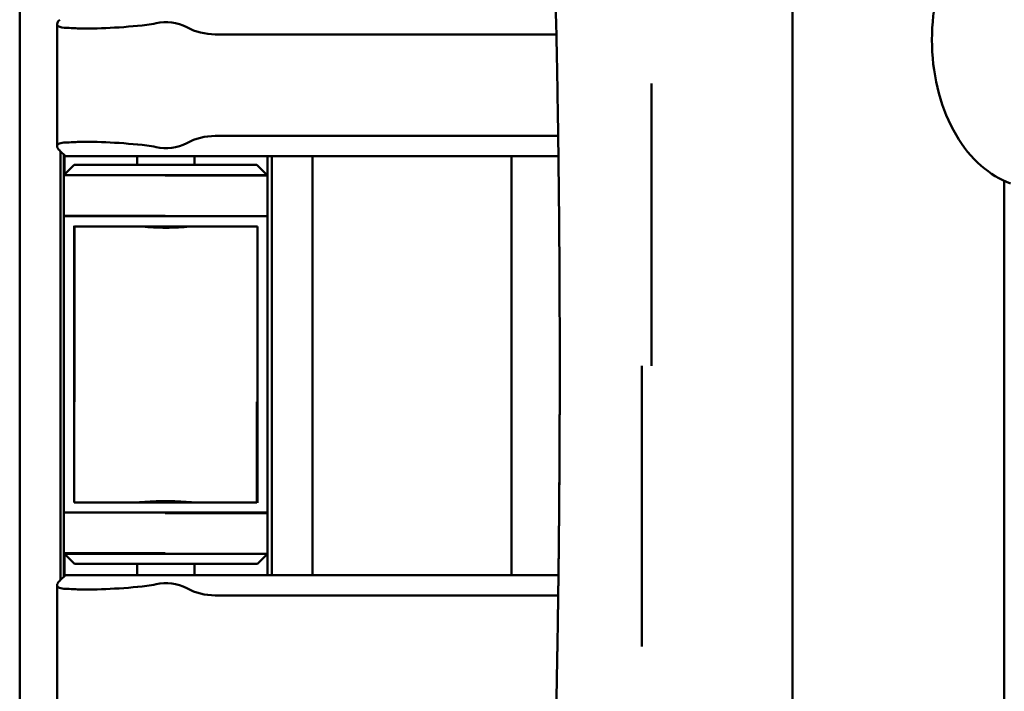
# Model space of a CAD drawing. Header units: millimetres. Extents: x 0 to 4878, y -120 to 1682.
# Tile 89 of 213: x 398 to 446, y 1304 to 1337. Entities that reach past the tile are written whole.
import ezdxf

# ---------------------------------------------------------------- set-up
doc = ezdxf.new("R2010")
doc.units = ezdxf.units.MM
doc.header["$LTSCALE"] = 2
doc.layers.add('Sichtbar (ISO)', color=7, linetype='Continuous', lineweight=50)

msp = doc.modelspace()

# ---------------------------------------------------------------- linework, layer by layer
at = {"layer": 'Sichtbar (ISO)'}
for p, q in [((397.8828, 1295.4886), (397.8828, 1345.4886)), ((399.7214, 1331.243), (399.7214, 1337.2348)), ((407.5014, 1336.7389), (424.2926, 1336.7389)), ((407.5014, 1331.7389), (424.3801, 1331.7389)), ((400.1328, 1330.7389), (399.8622, 1331.0095)), ((399.8828, 1330.9889), (399.8828, 1309.8889)), ((400.0578, 1329.8136), (400.0578, 1330.8139)), ((400.0828, 1330.7889), (400.0828, 1329.8386)), ((404.1328, 1330.7389), (400.1328, 1330.7389)), ((403.6578, 1330.3136), (403.6578, 1330.7389)), ((404.1328, 1330.7389), (424.3931, 1330.7389)), ((406.4828, 1330.7389), (406.4828, 1330.3136)), ((410.0828, 1329.7886), (410.0828, 1330.7389)), ((410.2828, 1310.1389), (410.2828, 1330.7389)), ((412.2828, 1330.7389), (412.2828, 1310.1389)), ((422.0828, 1310.1389), (422.0828, 1330.7389)), ((400.5578, 1330.3136), (400.0578, 1329.8136)), ((400.5578, 1330.3136), (409.5578, 1330.3136)), ((409.5828, 1330.2886), (409.5578, 1330.3136)), ((409.5828, 1330.2886), (410.0828, 1329.7886)), ((400.0578, 1329.8136), (410.0578, 1329.8136)), ((400.0578, 1329.8136), (400.0578, 1327.8136)), ((405.0338, 1329.7886), (410.0828, 1329.7886)), ((410.0828, 1329.7886), (410.0828, 1327.7886)), ((446.3328, 1287.1637), (446.3328, 1329.5306)), ((405.0338, 1327.8136), (400.0578, 1327.8136)), ((400.0578, 1327.8136), (400.0578, 1322.3136)), ((410.0828, 1327.7886), (400.0828, 1327.7886)), ((410.0828, 1322.2886), (410.0828, 1327.7886)), ((400.5578, 1327.3136), (400.5578, 1322.3136)), ((400.5828, 1327.2886), (400.5828, 1322.2886)), ((409.5828, 1327.2886), (400.5828, 1327.2886)), ((409.5828, 1322.2886), (409.5828, 1327.2886)), ((400.0578, 1322.3136), (400.0578, 1318.7136)), ((400.5578, 1322.3136), (400.5578, 1318.7136)), ((400.5828, 1318.6886), (400.5828, 1322.2886)), ((409.5828, 1322.2886), (409.5828, 1318.6886)), ((410.0828, 1322.2886), (410.0828, 1318.6886)), ((400.0578, 1318.7136), (400.0578, 1313.2136)), ((400.5578, 1318.7136), (400.5578, 1313.7136)), ((400.5828, 1318.6886), (400.5828, 1318.6646)), ((409.5578, 1313.7136), (409.5578, 1318.6646)), ((409.5828, 1313.6886), (409.5828, 1318.6886)), ((410.0828, 1313.1886), (410.0828, 1318.6886)), ((400.5578, 1313.7136), (409.5578, 1313.7136)), ((400.0578, 1313.2136), (400.0578, 1311.2136)), ((400.0578, 1313.2136), (410.0578, 1313.2136)), ((405.0338, 1313.1886), (410.0828, 1313.1886)), ((410.0828, 1313.1886), (410.0828, 1311.1886)), ((400.0578, 1311.2136), (400.0828, 1311.1886)), ((400.0578, 1310.0639), (400.0578, 1311.2136)), ((405.0338, 1311.2136), (400.0578, 1311.2136)), ((410.0828, 1311.1886), (400.0828, 1311.1886)), ((400.5828, 1310.6886), (400.0828, 1311.1886)), ((400.0828, 1311.1886), (400.0828, 1310.0889)), ((410.0828, 1311.1886), (409.5828, 1310.6886)), ((410.0828, 1310.1389), (410.0828, 1311.1886)), ((409.5828, 1310.6886), (400.5828, 1310.6886)), ((403.6578, 1310.1389), (403.6578, 1310.6886)), ((406.4828, 1310.6886), (406.4828, 1310.1389)), ((399.8622, 1309.8683), (400.1328, 1310.1389)), ((400.1328, 1310.1389), (404.1328, 1310.1389)), ((424.3942, 1310.1389), (404.1328, 1310.1389)), ((399.7214, 1303.643), (399.7214, 1309.6348)), ((424.3813, 1309.1389), (407.5014, 1309.1389))]:
    msp.add_line(p, q, dxfattribs=at)
for centre, radius, start, end in [((403.6897, 1341.1797), 4, 276.35945, 283.03799), ((405.0828, 1335.1639), 2.175, 62.13582, 103.03799), ((407.5014, 1339.7389), 3, 242.13582, 270), ((407.5014, 1328.7389), 3, 90, 117.86418), ((403.6897, 1327.2981), 4, 76.96201, 83.64055), ((405.0828, 1333.3139), 2.175, 256.96201, 297.86418), ((403.6897, 1313.5797), 4, 276.35945, 283.03799), ((405.0828, 1307.5639), 2.175, 62.13582, 103.03799), ((407.5014, 1312.1389), 3, 242.13582, 270)]:
    msp.add_arc(centre, radius, start, end, dxfattribs=at)
for centre, major_axis, ratio, start_param, end_param in [((404.8351, 1335.8131), (5.5, -1.1118), 0.1036332, 2.4976973, 2.6124425), ((404.835, 1332.6644), (5.4999, 1.1115), 0.1036023, 3.6707465, 3.785494), ((399.8139, 1331.0761), (-0.0939, 0.1046), 0.0749407, 2.0861352, 2.1921358), ((399.8154, 1309.8042), (-0.0912, -0.1012), 0.0733365, 4.0945729, 4.2035678), ((404.8351, 1308.2131), (5.5, -1.1118), 0.1036332, 2.4976973, 2.6124425)]:
    msp.add_ellipse(centre, major_axis=major_axis, ratio=ratio, start_param=start_param, end_param=end_param, dxfattribs=at)
for points, knots in [([(432.6532, 1354.9849), (432.678, 1354.895), (432.7027, 1354.8056), (432.7273, 1354.7168), (432.7785, 1354.5316), (432.829, 1354.3487), (432.8788, 1354.168), (432.9299, 1353.9828), (432.9803, 1353.7998), (433.03, 1353.6191), (433.0427, 1353.5731), (433.0553, 1353.5272), (433.0679, 1353.4815), (433.106, 1353.3431), (433.1437, 1353.2061), (433.181, 1353.0702), (433.2319, 1352.8849), (433.282, 1352.702), (433.3315, 1352.5213), (433.3823, 1352.3359), (433.4324, 1352.1529), (433.4817, 1351.9723), (433.5116, 1351.863), (433.5412, 1351.7545), (433.5705, 1351.6469), (433.591, 1351.5719), (433.6113, 1351.4973), (433.6315, 1351.4232), (433.682, 1351.2375), (433.7318, 1351.0545), (433.7808, 1350.8739), (433.8312, 1350.6881), (433.8808, 1350.5049), (433.9295, 1350.3244), (433.9623, 1350.203), (433.9947, 1350.0829), (434.0268, 1349.9639), (434.0438, 1349.9007), (434.0607, 1349.8378), (434.0776, 1349.7752), (434.1276, 1349.5891), (434.1767, 1349.4057), (434.225, 1349.2251), (434.2748, 1349.0389), (434.3236, 1348.8556), (434.3715, 1348.6751), (434.3944, 1348.589), (434.417, 1348.5036), (434.4395, 1348.4187), (434.4656, 1348.3199), (434.4915, 1348.2219), (434.517, 1348.1248), (434.5661, 1347.9383), (434.6142, 1347.7548), (434.6613, 1347.5742), (434.7099, 1347.3874), (434.7575, 1347.2038), (434.8039, 1347.0231), (434.8061, 1347.0146), (434.8083, 1347.0062), (434.8105, 1346.9977), (434.8563, 1346.8192), (434.9011, 1346.6436), (434.9446, 1346.4716), (434.9922, 1346.2829), (435.0383, 1346.0984), (435.0825, 1345.9194), (435.1005, 1345.8463), (435.1182, 1345.7742), (435.1355, 1345.7029), (435.1634, 1345.5886), (435.1903, 1345.4768), (435.2166, 1345.3663), (435.2616, 1345.1771), (435.3046, 1344.992), (435.345, 1344.812), (435.3647, 1344.7245), (435.3837, 1344.6382), (435.4026, 1344.5506), (435.4241, 1344.4513), (435.4446, 1344.3539), (435.4649, 1344.2557), (435.5208, 1343.9852), (435.5741, 1343.712), (435.6216, 1343.4542), (435.638, 1343.3652), (435.6539, 1343.277), (435.6692, 1343.1901), (435.7143, 1342.934), (435.7541, 1342.6894), (435.7864, 1342.4455), (435.8009, 1342.3357), (435.8138, 1342.2266), (435.8249, 1342.1169), (435.8468, 1341.9004), (435.8617, 1341.6818), (435.8722, 1341.4565), (435.8786, 1341.3188), (435.8834, 1341.1781), (435.887, 1341.0348), (435.8923, 1340.825), (435.895, 1340.6094), (435.8967, 1340.3872), (435.8977, 1340.2445), (435.8983, 1340.0992), (435.8989, 1339.9512), (435.8998, 1339.7112), (435.9007, 1339.4641), (435.9015, 1339.2099), (435.9018, 1339.0969), (435.9021, 1338.9826), (435.9024, 1338.8668), (435.903, 1338.5612), (435.9033, 1338.246), (435.9036, 1337.9211), (435.9036, 1337.8753), (435.9036, 1337.8293), (435.9037, 1337.783), (435.9039, 1337.4329), (435.9041, 1337.0718), (435.9042, 1336.699), (435.9042, 1336.6401), (435.9042, 1336.581), (435.9042, 1336.5215), (435.9043, 1336.2266), (435.9043, 1335.9244), (435.9043, 1335.615), (435.9043, 1335.415), (435.9043, 1335.2119), (435.9042, 1335.0059), (435.9042, 1334.8494), (435.9042, 1334.6911), (435.9042, 1334.531), (435.9041, 1334.1794), (435.9041, 1333.8186), (435.904, 1333.447), (435.904, 1333.4203), (435.904, 1333.3936), (435.904, 1333.3669), (435.9039, 1333.0396), (435.9038, 1332.7039), (435.9037, 1332.3631), (435.9037, 1332.1104), (435.9036, 1331.8548), (435.9036, 1331.5979), (435.9036, 1331.4918), (435.9035, 1331.3854), (435.9035, 1331.279), (435.9034, 1330.9164), (435.9034, 1330.5528), (435.9033, 1330.195), (435.9033, 1330.0603), (435.9033, 1329.9265), (435.9033, 1329.7938), (435.9032, 1329.5624), (435.9032, 1329.3346), (435.9032, 1329.111), (435.9031, 1328.7657), (435.9031, 1328.4305), (435.9031, 1328.1078), (435.9031, 1328.0808), (435.9031, 1328.0539), (435.9031, 1328.027), (435.9031, 1327.6486), (435.903, 1327.2875), (435.9031, 1326.9431), (435.9031, 1326.8312), (435.9031, 1326.7211), (435.9031, 1326.6127), (435.9031, 1326.3521), (435.9031, 1326.1014), (435.9031, 1325.8591), (435.9031, 1325.6682), (435.9032, 1325.4825), (435.9032, 1325.3011), (435.9032, 1325.1216), (435.9032, 1324.9464), (435.9033, 1324.775), (435.9033, 1324.5533), (435.9033, 1324.3381), (435.9034, 1324.1286), (435.9034, 1323.9799), (435.9035, 1323.8341), (435.9035, 1323.691), (435.9036, 1323.4767), (435.9036, 1323.2686), (435.9037, 1323.0666), (435.9038, 1322.9099), (435.9038, 1322.7568), (435.9039, 1322.6071), (435.904, 1322.4351), (435.904, 1322.2676), (435.9041, 1322.1044), (435.9042, 1321.9044), (435.9043, 1321.7109), (435.9044, 1321.5233), (435.9045, 1321.4245), (435.9046, 1321.3274), (435.9046, 1321.2318), (435.9048, 1320.9547), (435.905, 1320.6904), (435.9056, 1320.4396)], [0.04594186, 0.04594186, 0.04594186, 0.04594186, 0.05082261, 0.05082261, 0.05082261, 0.0609958, 0.0609958, 0.0609958, 0.07142028, 0.07142028, 0.07142028, 0.07407407, 0.07407407, 0.07407407, 0.08210496, 0.08210496, 0.08210496, 0.09306166, 0.09306166, 0.09306166, 0.10430615, 0.10430615, 0.10430615, 0.11111111, 0.11111111, 0.11111111, 0.11585582, 0.11585582, 0.11585582, 0.12772903, 0.12772903, 0.12772903, 0.13994056, 0.13994056, 0.13994056, 0.14814815, 0.14814815, 0.14814815, 0.15250609, 0.15250609, 0.15250609, 0.16545912, 0.16545912, 0.16545912, 0.17881848, 0.17881848, 0.17881848, 0.18518519, 0.18518519, 0.18518519, 0.19259745, 0.19259745, 0.19259745, 0.20682491, 0.20682491, 0.20682491, 0.2215313, 0.2215313, 0.2215313, 0.22222222, 0.22222222, 0.22222222, 0.23677423, 0.23677423, 0.23677423, 0.25273958, 0.25273958, 0.25273958, 0.25925926, 0.25925926, 0.25925926, 0.26970656, 0.26970656, 0.26970656, 0.28759973, 0.28759973, 0.28759973, 0.2962963, 0.2962963, 0.2962963, 0.30615468, 0.30615468, 0.30615468, 0.33333333, 0.33333333, 0.33333333, 0.34271396, 0.34271396, 0.34271396, 0.37037037, 0.37037037, 0.37037037, 0.38282153, 0.38282153, 0.38282153, 0.40740741, 0.40740741, 0.40740741, 0.42244051, 0.42244051, 0.42244051, 0.44444444, 0.44444444, 0.44444444, 0.45857306, 0.45857306, 0.45857306, 0.48148148, 0.48148148, 0.48148148, 0.49165792, 0.49165792, 0.49165792, 0.51851852, 0.51851852, 0.51851852, 0.52230946, 0.52230946, 0.52230946, 0.55102123, 0.55102123, 0.55102123, 0.55555556, 0.55555556, 0.55555556, 0.57804947, 0.57804947, 0.57804947, 0.59259259, 0.59259259, 0.59259259, 0.6036372, 0.6036372, 0.6036372, 0.62789, 0.62789, 0.62789, 0.62962963, 0.62962963, 0.62962963, 0.65089797, 0.65089797, 0.65089797, 0.66666667, 0.66666667, 0.66666667, 0.67317572, 0.67317572, 0.67317572, 0.69535583, 0.69535583, 0.69535583, 0.7037037, 0.7037037, 0.7037037, 0.71825946, 0.71825946, 0.71825946, 0.74074074, 0.74074074, 0.74074074, 0.74262166, 0.74262166, 0.74262166, 0.76915902, 0.76915902, 0.76915902, 0.77777778, 0.77777778, 0.77777778, 0.79849799, 0.79849799, 0.79849799, 0.81481481, 0.81481481, 0.81481481, 0.83096292, 0.83096292, 0.83096292, 0.85185185, 0.85185185, 0.85185185, 0.86667673, 0.86667673, 0.86667673, 0.88888889, 0.88888889, 0.88888889, 0.90611676, 0.90611676, 0.90611676, 0.92592593, 0.92592593, 0.92592593, 0.9501949, 0.9501949, 0.9501949, 0.96296296, 0.96296296, 0.96296296, 0.99996038, 0.99996038, 0.99996038, 0.99996038]), ([(446.6414, 1329.4049), (446.1182, 1329.5939), (445.6302, 1329.8913), (444.7173, 1330.6879), (444.3024, 1331.2041), (443.5954, 1332.407), (443.3114, 1333.1023), (442.9124, 1334.5854), (442.7991, 1335.374), (442.7524, 1336.9626), (442.8187, 1337.7624), (443.1263, 1339.2998), (443.3677, 1340.0371), (444.0125, 1341.3768), (444.4158, 1341.9797), (445.3518, 1342.9665), (445.8813, 1343.3574), (446.599, 1343.6782), (446.7395, 1343.7323), (446.8821, 1343.7785)], [4.9530721, 4.9530721, 4.9530721, 4.9530721, 5.2405795, 5.2405795, 5.5574779, 5.5574779, 5.8926684, 5.8926684, 6.2306788, 6.2306788, 6.568021, 6.568021, 6.9057422, 6.9057422, 7.2431879, 7.2431879, 7.5693819, 7.5693819, 7.6468712, 7.6468712, 7.6468712, 7.6468712]), ([(400.1455, 1337.0606), (400.1205, 1337.0612), (400.0966, 1337.0622), (399.8931, 1337.075), (399.7711, 1337.115), (399.6972, 1337.2518), (399.7453, 1337.3489), (399.8534, 1337.4594)], [-0.24525165, -0.24525165, -0.24525165, -0.24525165, -0.23081795, -0.23081795, -0.11540898, -0.11540898, 0, 0, 0, 0]), ([(404.1328, 1337.2043), (403.5477, 1337.1391), (402.9141, 1337.087), (401.7483, 1337.027), (401.216, 1337.0189), (400.7003, 1337.0341), (400.6001, 1337.0386), (400.5056, 1337.0444)], [-1.81032757, -1.81032757, -1.81032757, -1.81032757, -1.63263612, -1.63263612, -1.45494467, -1.45494467, -1.40931931, -1.40931931, -1.40931931, -1.40931931]), ([(424.3259, 1335.0957), (424.3388, 1334.4105), (424.3512, 1333.6862), (424.3638, 1332.8653), (424.3681, 1332.584), (424.3724, 1332.2914), (424.3765, 1331.9942)], [0, 0, 0, 0, 0.16666667, 0.16666667, 0.16666667, 0.22375823, 0.22375823, 0.22375823, 0.22375823]), ([(428.9711, 1334.3269), (428.9709, 1334.1526), (428.9708, 1333.9687), (428.9708, 1333.7802), (428.9708, 1333.5917), (428.9708, 1333.3986), (428.9709, 1333.2064), (428.971, 1332.8221), (428.9711, 1332.4415), (428.9714, 1332.0217), (428.9716, 1331.602), (428.9719, 1331.1431), (428.9719, 1330.8067), (428.972, 1330.4703), (428.9719, 1330.2563), (428.9718, 1330.0532), (428.9717, 1329.85), (428.9716, 1329.6575), (428.9717, 1329.4712), (428.9717, 1329.2849), (428.9717, 1329.1048), (428.9717, 1328.9164), (428.9717, 1328.7279), (428.9717, 1328.5312), (428.9716, 1328.2985), (428.9715, 1328.0659), (428.9714, 1327.7974), (428.9713, 1327.5352), (428.9712, 1327.2729), (428.9711, 1327.0169), (428.971, 1326.7682), (428.9708, 1326.5195), (428.9707, 1326.2781), (428.9706, 1326.0338), (428.9705, 1325.7895), (428.9704, 1325.5421), (428.9703, 1325.2845), (428.9702, 1325.0269), (428.9701, 1324.7589), (428.97, 1324.4732), (428.9699, 1324.1876), (428.9698, 1323.8842), (428.9697, 1323.5659), (428.9696, 1323.2476), (428.9695, 1322.9142), (428.9695, 1322.5686), (428.9694, 1321.877), (428.9693, 1321.1361), (428.9693, 1320.438)], [0, 0, 0, 0, 0.0312481, 0.0312481, 0.0312481, 0.0624965, 0.0624965, 0.0624965, 0.1249933, 0.1249933, 0.1249933, 0.1874902, 0.1874902, 0.1874902, 0.249987, 0.249987, 0.249987, 0.3124838, 0.3124838, 0.3124838, 0.3749806, 0.3749806, 0.3749806, 0.4374774, 0.4374774, 0.4374774, 0.4999742, 0.4999742, 0.4999742, 0.5624711, 0.5624711, 0.5624711, 0.6249679, 0.6249679, 0.6249679, 0.6874647, 0.6874647, 0.6874647, 0.7499615, 0.7499615, 0.7499615, 0.812458, 0.812458, 0.812458, 0.8749549, 0.8749549, 0.8749549, 1, 1, 1, 1]), ([(399.8534, 1331.0184), (399.7741, 1331.0995), (399.7248, 1331.1756), (399.7183, 1331.2997), (399.765, 1331.3466), (399.9162, 1331.3992), (400.0164, 1331.414), (400.1455, 1331.4173)], [0.79425254, 0.79425254, 0.79425254, 0.79425254, 0.87851034, 0.87851034, 0.96600886, 0.96600886, 1.03670502, 1.03670502, 1.03670502, 1.03670502]), ([(400.5056, 1331.4334), (400.6001, 1331.4392), (400.7003, 1331.4437), (401.216, 1331.4589), (401.7483, 1331.4509), (402.9141, 1331.3908), (403.5477, 1331.3387), (404.1328, 1331.2735)], [-1.02320878, -1.02320878, -1.02320878, -1.02320878, -0.97758286, -0.97758286, -0.79989141, -0.79989141, -0.62219996, -0.62219996, -0.62219996, -0.62219996]), ([(424.4117, 1329.1027), (424.416, 1328.6914), (424.4198, 1328.2934), (424.4232, 1327.9027), (424.4292, 1327.2363), (424.4342, 1326.591), (424.4387, 1325.9082)], [0.41327371, 0.41327371, 0.41327371, 0.41327371, 0.5, 0.5, 0.5, 0.64791665, 0.64791665, 0.64791665, 0.64791665]), ([(403.6971, 1327.2886), (403.7683, 1327.2885), (403.8542, 1327.284), (404.0908, 1327.2684), (404.2709, 1327.2537), (404.6659, 1327.2313), (404.8809, 1327.2242), (405.0828, 1327.2242), (405.2846, 1327.2242), (405.4996, 1327.2313), (405.8947, 1327.2537), (406.0748, 1327.2684), (406.3113, 1327.284), (406.3973, 1327.2885), (406.4684, 1327.2886)], [-0.16128182, -0.16128182, -0.16128182, -0.16128182, -0.12110926, -0.12110926, -0.06055463, -0.06055463, 0, 0, 0, 0.06055463, 0.06055463, 0.12110926, 0.12110926, 0.16128182, 0.16128182, 0.16128182, 0.16128182]), ([(405.9911, 1327.2886), (405.8931, 1327.2815), (405.7855, 1327.274), (405.4825, 1327.2567), (405.2767, 1327.2498), (405.0819, 1327.2492)], [0.394269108, 0.394269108, 0.394269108, 0.394269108, 0.429020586, 0.429020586, 0.487164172, 0.487164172, 0.487164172, 0.487164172]), ([(424.4522, 1323.1969), (424.4522, 1323.1833), (424.4523, 1323.1696), (424.4523, 1323.1559), (424.4531, 1322.9071), (424.4539, 1322.6556), (424.4545, 1322.4013)], [0.830718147, 0.830718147, 0.830718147, 0.830718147, 0.833333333, 0.833333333, 0.833333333, 0.880916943, 0.880916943, 0.880916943, 0.880916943]), ([(424.457, 1320.4389), (424.457, 1320.155), (424.4567, 1319.5791), (424.4554, 1318.7135), (424.4532, 1317.8739), (424.4504, 1317.0984), (424.4474, 1316.4095), (424.4442, 1315.7963), (424.441, 1315.2472), (424.4378, 1314.7527), (424.4347, 1314.3049), (424.4317, 1313.8981), (424.4287, 1313.5275), (424.4259, 1313.1897), (424.4232, 1312.8814), (424.4206, 1312.5992), (424.4182, 1312.3407), (424.4159, 1312.1035), (424.4137, 1311.8859), (424.4117, 1311.6874), (424.4098, 1311.5054), (424.408, 1311.3325), (424.4061, 1311.1613), (424.4042, 1310.9884), (424.4022, 1310.8159), (424.4003, 1310.6467), (424.3984, 1310.4831), (424.3965, 1310.3258), (424.3946, 1310.173), (424.3928, 1310.0213), (424.3909, 1309.8699), (424.389, 1309.7195), (424.387, 1309.5685), (424.3849, 1309.4112), (424.3827, 1309.242), (424.3802, 1309.0586), (424.3775, 1308.8609), (424.3744, 1308.6459), (424.371, 1308.4081), (424.3673, 1308.1551), (424.3646, 1307.9805), (424.3633, 1307.8943)], [0, 0, 0, 0, 0.0678985, 0.1377768, 0.2070453, 0.2687339, 0.3232768, 0.3718397, 0.4154162, 0.4546176, 0.4901332, 0.5225127, 0.5519471, 0.5787843, 0.603296, 0.6257156, 0.6462744, 0.6651364, 0.6824612, 0.6983248, 0.7126207, 0.7259834, 0.7396794, 0.7535584, 0.7673389, 0.7809287, 0.7940524, 0.806468, 0.8185671, 0.8306287, 0.842761, 0.8548117, 0.8666071, 0.8788906, 0.8924028, 0.9070582, 0.9226969, 0.9396364, 0.9583833, 0.9794353, 1, 1, 1, 1]), ([(428.4997, 1320.4389), (428.4997, 1319.8628), (428.4994, 1319.2866), (428.499, 1318.7104), (428.4987, 1318.4224), (428.4985, 1318.1343), (428.4982, 1317.8462), (428.4979, 1317.5582), (428.4976, 1317.2702), (428.4973, 1316.9822), (428.4969, 1316.6942), (428.4966, 1316.4062), (428.4962, 1316.1183), (428.4959, 1315.8304), (428.4956, 1315.5425), (428.4953, 1315.2547), (428.4949, 1314.9669), (428.4947, 1314.6791), (428.4944, 1314.3914), (428.4942, 1314.1037), (428.4939, 1313.8161), (428.4938, 1313.5286), (428.4936, 1313.2411), (428.4935, 1312.9536), (428.4934, 1312.6662), (428.4933, 1312.3788), (428.4933, 1312.0913), (428.4932, 1311.8039), (428.4932, 1311.5165), (428.4931, 1311.229), (428.4931, 1310.9414), (428.4932, 1310.6538), (428.4932, 1310.3662), (428.4933, 1310.0784), (428.4934, 1309.7906), (428.4936, 1309.5026), (428.4938, 1309.2145), (428.494, 1308.9265), (428.4942, 1308.6383), (428.4948, 1308.3502), (428.4953, 1308.062), (428.4963, 1307.7739), (428.4976, 1307.4858), (428.499, 1307.1977), (428.5008, 1306.9096), (428.5032, 1306.6217)], [0, 0, 0, 0, 0.1250015, 0.1250015, 0.1250015, 0.1875014, 0.1875014, 0.1875014, 0.2500013, 0.2500013, 0.2500013, 0.3125012, 0.3125012, 0.3125012, 0.3750012, 0.3750012, 0.3750012, 0.4375011, 0.4375011, 0.4375011, 0.500001, 0.500001, 0.500001, 0.562501, 0.562501, 0.562501, 0.6250009, 0.6250009, 0.6250009, 0.6875008, 0.6875008, 0.6875008, 0.7500008, 0.7500008, 0.7500008, 0.8125007, 0.8125007, 0.8125007, 0.8750006, 0.8750006, 0.8750006, 0.9375006, 0.9375006, 0.9375006, 1, 1, 1, 1]), ([(435.9056, 1320.4396), (435.9069, 1320.4293), (435.9064, 1320.4192), (435.9062, 1320.409), (435.906, 1320.3988), (435.9056, 1320.3883), (435.9053, 1320.3777), (435.9047, 1320.3563), (435.9048, 1320.3339), (435.9051, 1320.3107), (435.9053, 1320.2875), (435.9053, 1320.2633), (435.9053, 1320.2382), (435.9052, 1320.2131), (435.905, 1320.1871), (435.9049, 1320.16), (435.9048, 1320.133), (435.9048, 1320.1049), (435.9048, 1320.0757), (435.9047, 1320.0465), (435.9048, 1320.0163), (435.9048, 1319.9848), (435.9048, 1319.9568), (435.9048, 1319.9279), (435.9049, 1319.8979), (435.9049, 1319.8942), (435.9049, 1319.8905), (435.9049, 1319.8867), (435.9049, 1319.8528), (435.9049, 1319.8176), (435.9049, 1319.7811), (435.9049, 1319.7445), (435.9048, 1319.7066), (435.9048, 1319.6672), (435.9048, 1319.6537), (435.9048, 1319.64), (435.9048, 1319.6262), (435.9048, 1319.5996), (435.9048, 1319.5724), (435.9048, 1319.5445), (435.9048, 1319.502), (435.9048, 1319.458), (435.9047, 1319.4123), (435.9047, 1319.3933), (435.9047, 1319.3741), (435.9047, 1319.3545), (435.9047, 1319.3269), (435.9047, 1319.2986), (435.9047, 1319.2697), (435.9047, 1319.2204), (435.9047, 1319.1693), (435.9047, 1319.1161), (435.9047, 1319.063), (435.9046, 1319.0078), (435.9046, 1318.9505), (435.9046, 1318.9059), (435.9046, 1318.86), (435.9046, 1318.8127), (435.9045, 1318.7992), (435.9045, 1318.7856), (435.9045, 1318.7719), (435.9045, 1318.7101), (435.9045, 1318.646), (435.9045, 1318.5795), (435.9044, 1318.5129), (435.9044, 1318.4439), (435.9044, 1318.3722), (435.9043, 1318.339), (435.9043, 1318.3051), (435.9043, 1318.2706), (435.9043, 1318.2309), (435.9043, 1318.1903), (435.9043, 1318.1489), (435.9042, 1318.0717), (435.9042, 1317.9915), (435.9042, 1317.9083), (435.9042, 1317.8499), (435.9042, 1317.7901), (435.9041, 1317.7287), (435.9041, 1317.7024), (435.9041, 1317.6759), (435.9041, 1317.649), (435.9041, 1317.5594), (435.9041, 1317.4663), (435.904, 1317.3697), (435.904, 1317.3101), (435.904, 1317.2491), (435.904, 1317.1867), (435.904, 1317.1479), (435.904, 1317.1086), (435.904, 1317.0686), (435.9039, 1316.9645), (435.9039, 1316.8564), (435.9039, 1316.7442), (435.9039, 1316.632), (435.9038, 1316.5156), (435.9038, 1316.3947), (435.9038, 1316.3002), (435.9038, 1316.2029), (435.9037, 1316.1027), (435.9037, 1316.0748), (435.9037, 1316.0467), (435.9037, 1316.0183), (435.9037, 1315.8881), (435.9037, 1315.7531), (435.9037, 1315.6129), (435.9036, 1315.4727), (435.9036, 1315.3273), (435.9036, 1315.1762), (435.9036, 1315.1244), (435.9036, 1315.0719), (435.9036, 1315.0187), (435.9036, 1314.9169), (435.9035, 1314.8126), (435.9035, 1314.7056), (435.9035, 1314.5428), (435.9035, 1314.3738), (435.9035, 1314.1984), (435.9035, 1314.1121), (435.9035, 1314.0242), (435.9035, 1313.9347), (435.9035, 1313.8422), (435.9035, 1313.748), (435.9035, 1313.652), (435.9034, 1313.463), (435.9034, 1313.267), (435.9034, 1313.0633), (435.9034, 1312.9934), (435.9034, 1312.9225), (435.9034, 1312.8507), (435.9034, 1312.7135), (435.9034, 1312.573), (435.9035, 1312.4289), (435.9035, 1312.2161), (435.9035, 1311.9956), (435.9035, 1311.7667), (435.9035, 1311.7594), (435.9035, 1311.7522), (435.9035, 1311.745), (435.9035, 1311.5083), (435.9035, 1311.2627), (435.9036, 1311.0076), (435.9036, 1310.901), (435.9036, 1310.7927), (435.9036, 1310.6827), (435.9036, 1310.5294), (435.9036, 1310.3726), (435.9037, 1310.2124), (435.9037, 1310.0134), (435.9037, 1309.8089), (435.9037, 1309.5987), (435.9038, 1309.5183), (435.9038, 1309.437), (435.9038, 1309.3549), (435.9038, 1309.0844), (435.9039, 1308.8045), (435.9039, 1308.5146), (435.9039, 1308.4867), (435.9039, 1308.4586), (435.9039, 1308.4304), (435.904, 1308.1104), (435.9041, 1307.7781), (435.9041, 1307.4328), (435.9042, 1307.0875), (435.9042, 1306.7292), (435.9042, 1306.357), (435.9042, 1306.3536), (435.9042, 1306.3502), (435.9042, 1306.3468), (435.9043, 1305.9988), (435.9043, 1305.6388), (435.9043, 1305.2628), (435.9043, 1305.2401), (435.9043, 1305.2173), (435.9043, 1305.1944), (435.9043, 1304.8676), (435.9042, 1304.5286), (435.9041, 1304.1789), (435.9041, 1304.0959), (435.9041, 1304.0123), (435.904, 1303.9281), (435.9039, 1303.6557), (435.9037, 1303.377), (435.9036, 1303.0949), (435.9035, 1302.9222), (435.9033, 1302.7483), (435.9032, 1302.5735), (435.903, 1302.3862), (435.9027, 1302.198), (435.9023, 1302.0111), (435.9017, 1301.7389), (435.9008, 1301.4692), (435.8998, 1301.2089), (435.8995, 1301.1136), (435.8991, 1301.0196), (435.8988, 1300.9267), (435.8975, 1300.5914), (435.8961, 1300.2712), (435.8897, 1299.962), (435.8888, 1299.9221), (435.8879, 1299.8825), (435.8869, 1299.8431), (435.8781, 1299.4911), (435.8623, 1299.1527), (435.8306, 1298.8196), (435.8287, 1298.8), (435.8268, 1298.7805), (435.8248, 1298.761), (435.7894, 1298.4105), (435.7354, 1298.064), (435.6685, 1297.6842), (435.6095, 1297.3498), (435.5402, 1296.9871), (435.4648, 1296.6223), (435.4498, 1296.5497), (435.4346, 1296.4773), (435.4189, 1296.404), (435.3947, 1296.2905), (435.3704, 1296.1795), (435.3449, 1296.0661), (435.3046, 1295.8867), (435.2614, 1295.7011), (435.2164, 1295.5116), (435.1792, 1295.3552), (435.1407, 1295.1962), (435.1005, 1295.0327), (435.0945, 1295.0081), (435.0884, 1294.9833), (435.0822, 1294.9585), (435.0381, 1294.7796), (434.992, 1294.595), (434.9443, 1294.4062), (434.8988, 1294.2259), (434.8518, 1294.0417), (434.8037, 1293.8546), (434.7709, 1293.7272), (434.7377, 1293.5984), (434.704, 1293.4686), (434.6897, 1293.4137), (434.6754, 1293.3587), (434.661, 1293.3035), (434.6138, 1293.1221), (434.5657, 1292.9386), (434.5168, 1292.7527), (434.4691, 1292.5717), (434.4206, 1292.3883), (434.3713, 1292.2023), (434.3326, 1292.0568), (434.2935, 1291.9097), (434.2537, 1291.7608), (434.2441, 1291.7247), (434.2344, 1291.6885), (434.2247, 1291.6522), (434.1764, 1291.4714), (434.1272, 1291.2878), (434.0773, 1291.102), (434.0287, 1290.9212), (433.9793, 1290.7382), (433.9292, 1290.5527), (433.8804, 1290.3718), (433.8307, 1290.1885), (433.7805, 1290.003), (433.7707, 1289.967), (433.7609, 1289.9308), (433.751, 1289.8946), (433.7115, 1289.7489), (433.6715, 1289.602), (433.6312, 1289.4537), (433.5819, 1289.2727), (433.532, 1289.0896), (433.4814, 1288.9044), (433.4319, 1288.7235), (433.3819, 1288.5404), (433.3312, 1288.3553), (433.2866, 1288.1927), (433.2416, 1288.0285), (433.1961, 1287.8626), (433.1909, 1287.8439), (433.1858, 1287.8251), (433.1806, 1287.8063), (433.1414, 1287.6634), (433.1017, 1287.5193), (433.0617, 1287.3738)], [0, 0, 0, 0, 0.00925926, 0.00925926, 0.00925926, 0.01851852, 0.01851852, 0.01851852, 0.03703704, 0.03703704, 0.03703704, 0.05555556, 0.05555556, 0.05555556, 0.07407407, 0.07407407, 0.07407407, 0.09259259, 0.09259259, 0.09259259, 0.11111111, 0.11111111, 0.11111111, 0.12758539, 0.12758539, 0.12758539, 0.12962963, 0.12962963, 0.12962963, 0.14814815, 0.14814815, 0.14814815, 0.16666667, 0.16666667, 0.16666667, 0.17300077, 0.17300077, 0.17300077, 0.18518519, 0.18518519, 0.18518519, 0.2037037, 0.2037037, 0.2037037, 0.21137064, 0.21137064, 0.21137064, 0.22222222, 0.22222222, 0.22222222, 0.24074074, 0.24074074, 0.24074074, 0.25925926, 0.25925926, 0.25925926, 0.27366286, 0.27366286, 0.27366286, 0.27777778, 0.27777778, 0.27777778, 0.2962963, 0.2962963, 0.2962963, 0.31481481, 0.31481481, 0.31481481, 0.32341156, 0.32341156, 0.32341156, 0.33333333, 0.33333333, 0.33333333, 0.35185185, 0.35185185, 0.35185185, 0.3648288, 0.3648288, 0.3648288, 0.37037037, 0.37037037, 0.37037037, 0.38888889, 0.38888889, 0.38888889, 0.40030653, 0.40030653, 0.40030653, 0.40740741, 0.40740741, 0.40740741, 0.42592593, 0.42592593, 0.42592593, 0.44444444, 0.44444444, 0.44444444, 0.45892762, 0.45892762, 0.45892762, 0.46296296, 0.46296296, 0.46296296, 0.48148148, 0.48148148, 0.48148148, 0.5, 0.5, 0.5, 0.50635651, 0.50635651, 0.50635651, 0.51851852, 0.51851852, 0.51851852, 0.53703704, 0.53703704, 0.53703704, 0.54614767, 0.54614767, 0.54614767, 0.55555556, 0.55555556, 0.55555556, 0.57407407, 0.57407407, 0.57407407, 0.58043788, 0.58043788, 0.58043788, 0.59259259, 0.59259259, 0.59259259, 0.61054516, 0.61054516, 0.61054516, 0.61111111, 0.61111111, 0.61111111, 0.62962963, 0.62962963, 0.62962963, 0.63736486, 0.63736486, 0.63736486, 0.64814815, 0.64814815, 0.64814815, 0.66154224, 0.66154224, 0.66154224, 0.66666667, 0.66666667, 0.66666667, 0.68355492, 0.68355492, 0.68355492, 0.68518519, 0.68518519, 0.68518519, 0.7037037, 0.7037037, 0.7037037, 0.72222222, 0.72222222, 0.72222222, 0.72239167, 0.72239167, 0.72239167, 0.73969408, 0.73969408, 0.73969408, 0.74074074, 0.74074074, 0.74074074, 0.75570867, 0.75570867, 0.75570867, 0.75925926, 0.75925926, 0.75925926, 0.77074851, 0.77074851, 0.77074851, 0.77777778, 0.77777778, 0.77777778, 0.78531696, 0.78531696, 0.78531696, 0.7962963, 0.7962963, 0.7962963, 0.8003143, 0.8003143, 0.8003143, 0.81481481, 0.81481481, 0.81481481, 0.81668172, 0.81668172, 0.81668172, 0.83333333, 0.83333333, 0.83333333, 0.83431119, 0.83431119, 0.83431119, 0.85185185, 0.85185185, 0.85185185, 0.86729543, 0.86729543, 0.86729543, 0.87037037, 0.87037037, 0.87037037, 0.87513648, 0.87513648, 0.87513648, 0.88266786, 0.88266786, 0.88266786, 0.88888889, 0.88888889, 0.88888889, 0.88982662, 0.88982662, 0.88982662, 0.89657376, 0.89657376, 0.89657376, 0.90301898, 0.90301898, 0.90301898, 0.90740741, 0.90740741, 0.90740741, 0.90926235, 0.90926235, 0.90926235, 0.91535277, 0.91535277, 0.91535277, 0.92128454, 0.92128454, 0.92128454, 0.92592593, 0.92592593, 0.92592593, 0.92705036, 0.92705036, 0.92705036, 0.9326502, 0.9326502, 0.9326502, 0.93809868, 0.93809868, 0.93809868, 0.94341075, 0.94341075, 0.94341075, 0.94444444, 0.94444444, 0.94444444, 0.94859797, 0.94859797, 0.94859797, 0.95366519, 0.95366519, 0.95366519, 0.95861613, 0.95861613, 0.95861613, 0.96296296, 0.96296296, 0.96296296, 0.96345456, 0.96345456, 0.96345456, 0.96718923, 0.96718923, 0.96718923, 0.96718923]), ([(403.6721, 1313.7136), (403.7433, 1313.7137), (403.8292, 1313.7182), (404.0658, 1313.7338), (404.2459, 1313.7485), (404.6409, 1313.7709), (404.8559, 1313.778), (405.0578, 1313.778), (405.2596, 1313.778), (405.4746, 1313.7709), (405.8697, 1313.7485), (406.0498, 1313.7338), (406.2863, 1313.7182), (406.3723, 1313.7137), (406.4434, 1313.7136)], [0.81786861, 0.81786861, 0.81786861, 0.81786861, 0.85804117, 0.85804117, 0.9185958, 0.9185958, 0.97915043, 0.97915043, 0.97915043, 1.03970506, 1.03970506, 1.10025969, 1.10025969, 1.14043226, 1.14043226, 1.14043226, 1.14043226]), ([(405.0819, 1313.753), (404.8803, 1313.753), (404.6657, 1313.7459), (404.355, 1313.7283), (404.2474, 1313.7207), (404.1494, 1313.7136)], [-0.489492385, -0.489492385, -0.489492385, -0.489492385, -0.429020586, -0.429020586, -0.394269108, -0.394269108, -0.394269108, -0.394269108]), ([(400.1455, 1309.4606), (400.0164, 1309.4639), (399.9162, 1309.4786), (399.765, 1309.5312), (399.7183, 1309.5782), (399.7248, 1309.7022), (399.7741, 1309.7783), (399.8534, 1309.8594)], [-1.03670463, -1.03670463, -1.03670463, -1.03670463, -0.96600886, -0.96600886, -0.87851034, -0.87851034, -0.79425253, -0.79425253, -0.79425253, -0.79425253]), ([(404.1328, 1309.6043), (403.5477, 1309.5391), (402.9141, 1309.487), (401.7483, 1309.427), (401.216, 1309.4189), (400.7003, 1309.4341), (400.6001, 1309.4386), (400.5056, 1309.4444)], [-1.81032757, -1.81032757, -1.81032757, -1.81032757, -1.63263612, -1.63263612, -1.45494467, -1.45494467, -1.40931931, -1.40931931, -1.40931931, -1.40931931]), ([(424.3369, 1306.2926), (424.3383, 1306.3705), (424.3396, 1306.4484), (424.341, 1306.5265), (424.3489, 1306.9791), (424.3563, 1307.4345), (424.3633, 1307.8943)], [0.76551893, 0.76551893, 0.76551893, 0.76551893, 0.8, 0.8, 0.8, 1, 1, 1, 1])]:
    msp.add_open_spline(points, degree=3, knots=knots, dxfattribs=at)
for points in [[(424.3137, 1335.7274), (424.2992, 1336.4581), (424.2833, 1337.1879), (424.2654, 1337.9164)], [(424.3259, 1335.0957), (424.3219, 1335.3114), (424.3178, 1335.5219), (424.3137, 1335.7274)], [(424.4117, 1329.1025), (424.4017, 1330.0664), (424.3901, 1331.0303), (424.3765, 1331.9942)], [(424.4522, 1323.1969), (424.4491, 1324.1007), (424.4446, 1325.0044), (424.4387, 1325.9082)], [(424.457, 1320.4389), (424.4569, 1321.093), (424.4561, 1321.7472), (424.4545, 1322.4013)], [(424.4212, 1312.6616), (424.4394, 1314.6426), (424.4506, 1316.6236), (424.455, 1318.6046)], [(424.2862, 1303.7605), (424.3052, 1304.6028), (424.3219, 1305.4464), (424.3369, 1306.2926)]]:
    msp.add_open_spline(points, degree=3, dxfattribs=at)

doc.saveas('drawing.dxf')
